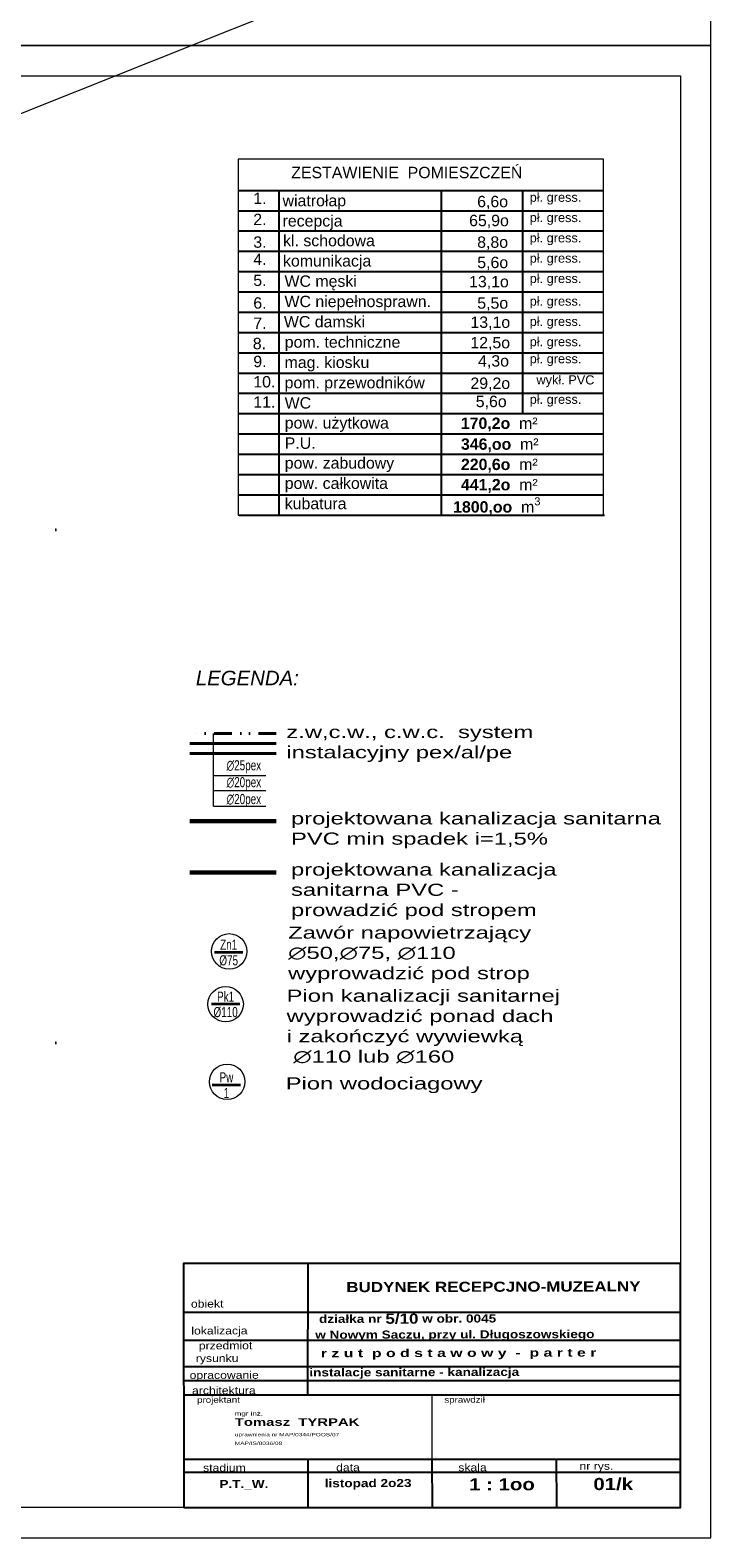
# Model space of a CAD drawing. Extents: x 4615668 to 9294084, y 16339 to 10688993.
# Tile 58 of 256: x 4721860 to 4723206, y 5338649 to 5341627. Entities that reach past the tile are written whole.
import ezdxf
from ezdxf.enums import TextEntityAlignment as Align

# ---------------------------------------------------------------- set-up
doc = ezdxf.new("R2010")
doc.units = 0
doc.header["$MEASUREMENT"] = 0
for name, pattern in [('DASHDOT', [25.4, 12.7, -6.35, 0, -6.35]), ('DASHED', [19.05, 12.7, -6.35]), ('DIVIDE', [1.25, 0.5, -0.25, 0, -0.25, 0, -0.25])]:
    doc.linetypes.add(name, pattern=pattern)
for name, color, linetype, lineweight in [('++ wod-kan_Opisy Kan', 221, 'Continuous', 5), ('_InstKAN_Pion1', 41, 'Continuous', 35), ('_T_w-k_Tr_cwc', 31, 'DIVIDE', 40), ('_T_w-k_Tr_cwu', 20, 'DASHDOT', 40), ('_T_w-k_Tr_ks', 34, 'Continuous', 60), ('_T_w-k_Tr_zw', 150, 'Continuous', 40), ('hatch', 253, 'Continuous', 0), ('IS_KS_piony_oznaczenia', 35, 'Continuous', 18), ('Wymiar', 7, 'Continuous', 9)]:
    doc.layers.add(name, color=color, linetype=linetype, lineweight=lineweight)
for name, color, linetype in [('1', 7, 'Continuous'), ('_', 7, 'Continuous'), ('MURY', 7, 'Continuous'), ('OPIS', 7, 'Continuous'), ('WYMIAROWANIE', 1, 'Continuous')]:
    doc.layers.add(name, color=color, linetype=linetype)
doc.styles.add('_a1', font='arial.ttf', dxfattribs={"height": 120})
doc.styles.add('ARIAL', font='arial.ttf', dxfattribs={"height": 10})
doc.styles.add('ARIAL_WYM50', font='arial.ttf', dxfattribs={"height": 15})
doc.styles.add('courier', font='stylu.ttf')
doc.styles.add('opis instalacje', font='arial.ttf', dxfattribs={"width": 0.7, "height": 12})
doc.styles.add('tomek14', font='ISOCP.shx', dxfattribs={"height": 14})

# ---------------------------------------------------------------- blocks, each defined once
blk = doc.blocks.new('G$C6E969633')
at = {"layer": 'MURY', "lineweight": 0, "ltscale": 40}
for p in [(1627.6, 1448.9), (1627.6, 1446.6), (1627.4, 435.7), (1627.4, 433.4), (1627.6, 435.7), (1627.6, 433.5)]:
    blk.add_point(p, dxfattribs=at)

msp = doc.modelspace()

# ---------------------------------------------------------------- linework, layer by layer
at = {"layer": '++ wod-kan_Opisy Kan'}
for p, q in [((4722221.65, 5340094.42), (4722221.65, 5340238.31)), ((4722325.25, 5340154.79), (4722221.65, 5340154.79)), ((4722325.25, 5340124.6), (4722221.65, 5340124.6)), ((4722221.65, 5340094.42), (4722325.25, 5340094.42))]:
    msp.add_line(p, q, dxfattribs=at)
at = {"lineweight": 0, "ltscale": 40}
msp.add_line((4722653.14, 5338931.04), (4722653.14, 5338804.11), dxfattribs=at)
for p in [(4722489.67, 5338931.04), (4722816.6, 5338931.04)]:
    msp.add_point(p, dxfattribs=at)
at = {"layer": '_InstKAN_Pion1', "color": 0, "linetype": 'Continuous'}
for p, q in [((4722279.63, 5339805.61), (4722223.63, 5339805.61)), ((4722273.59, 5339703.38), (4722217.59, 5339703.38)), ((4722275.22, 5339543.64), (4722219.22, 5339543.64))]:
    msp.add_line(p, q, dxfattribs=at)
at = {"layer": '_T_w-k_Tr_cwc', "ltscale": 70}
msp.add_line((4722345.43, 5340238.31), (4722174.78, 5340238.31), dxfattribs=at)
at = {"layer": '_T_w-k_Tr_cwu', "ltscale": 70}
msp.add_line((4722345.43, 5340218.31), (4722174.78, 5340218.31), dxfattribs=at)
at = {"layer": '_T_w-k_Tr_ks'}
msp.add_line((4722345.43, 5340064.87), (4722174.78, 5340064.87), dxfattribs=at)
at = {"layer": '_T_w-k_Tr_ks', "linetype": 'DASHED', "ltscale": 100}
msp.add_line((4722345.43, 5339963.86), (4722174.78, 5339963.86), dxfattribs=at)
at = {"layer": '_T_w-k_Tr_zw'}
msp.add_line((4722345.43, 5340198.31), (4722174.78, 5340198.31), dxfattribs=at)
at = {"layer": 'hatch', "color": 252}
for points in [[(4719004.06, 5341597.39), (4723204.06, 5341597.39), (4723204.06, 5344545.39), (4719004.06, 5344545.39)], [(4719004.06, 5341597.39), (4723204.06, 5341597.39), (4723204.06, 5344545.39), (4719004.06, 5344545.39)], [(4719004.06, 5338649.39), (4723204.06, 5338649.39), (4723204.06, 5341597.39), (4719004.06, 5341597.39)], [(4719004.06, 5338649.39), (4723204.06, 5338649.39), (4723204.06, 5341597.39), (4719004.06, 5341597.39)], [(4719324.06, 5341537.39), (4723144.06, 5341537.39), (4723144.06, 5338709.39), (4719324.06, 5338709.39)]]:
    msp.add_lwpolyline(points, close=True, dxfattribs=at)
at = {"layer": 'IS_KS_piony_oznaczenia', "lineweight": 13, "ltscale": 20}
for centre in [(4722252.73, 5339807.81), (4722245.59, 5339703.38), (4722248.68, 5339550.24)]:
    msp.add_circle(centre, 35, dxfattribs=at)
at = {"layer": 'OPIS'}
for p, q in [((4722407.98, 5339191.11), (4722407.63, 5338931.04)), ((4723142.79, 5339094.21), (4722162.83, 5339094.21)), ((4723143.1, 5339094.21), (4722163.14, 5339094.21)), ((4723143.24, 5339038.96), (4722163.29, 5339038.96)), ((4723143.38, 5338987.3), (4722163.43, 5338987.3)), ((4723143.46, 5338959.22), (4722163.5, 5338959.22)), ((4723143.54, 5338931.04), (4722162.74, 5338931.04)), ((4723143.8, 5338804.11), (4722163.84, 5338804.11)), ((4722407.88, 5338804.78), (4722408.14, 5338710.05)), ((4722652.85, 5338804.11), (4722653.44, 5338710.71)), ((4722898.5, 5338806.1), (4722898.75, 5338711.37)), ((4723143.87, 5338778.28), (4722163.91, 5338778.28))]:
    msp.add_line(p, q, dxfattribs=at)
msp.add_lwpolyline([(4722162.83, 5338709.39), (4723144.06, 5338709.39), (4723143.86, 5339191.11), (4722162.63, 5339191.11)], close=True, dxfattribs=at)
at = {"layer": 'Wymiar', "color": 1, "lineweight": 0, "ltscale": 40}
msp.add_line((4714804.06, 5338649.39), (4729596.39, 5344563.1), dxfattribs=at)
at = {"layer": 'Wymiar', "color": 7, "linetype": 'Continuous', "lineweight": 13, "ltscale": 40}
msp.add_lwpolyline([(4722270.61, 5340669.62), (4722992.02, 5340669.62), (4722992.02, 5341372.53), (4722270.61, 5341372.53)], close=True, dxfattribs=at)
at = {"layer": 'WYMIAROWANIE', "color": 7}
for p, q in [((4722270.61, 5341310.84), (4722992.02, 5341310.84)), ((4722270.61, 5341310.84), (4722992.02, 5341310.84)), ((4722350.77, 5341310.84), (4722350.77, 5341070.38)), ((4722350.77, 5341310.84), (4722350.77, 5340669.62)), ((4722671.4, 5341310.84), (4722671.4, 5341070.38)), ((4722671.4, 5341310.84), (4722671.4, 5340669.62)), ((4722831.71, 5341310.84), (4722831.71, 5341070.38)), ((4722831.71, 5341310.84), (4722831.71, 5340869.98)), ((4722270.61, 5341270.77), (4722992.02, 5341270.77)), ((4722270.61, 5341230.69), (4722992.02, 5341230.69)), ((4722350.77, 5341230.69), (4722350.77, 5341190.61)), ((4722831.71, 5341230.69), (4722831.71, 5341190.61)), ((4722270.61, 5341190.61), (4722992.02, 5341190.61)), ((4722270.61, 5341190.61), (4722992.02, 5341190.61)), ((4722270.61, 5341190.61), (4722992.02, 5341190.61)), ((4722270.61, 5341190.61), (4722992.02, 5341190.61)), ((4722270.61, 5341150.53), (4722992.02, 5341150.53)), ((4722270.61, 5341110.46), (4722992.02, 5341110.46)), ((4722270.31, 5341070.38), (4722991.72, 5341070.38)), ((4722270.31, 5341070.38), (4722991.72, 5341070.38)), ((4722270.31, 5341070.38), (4722991.72, 5341070.38)), ((4722270.31, 5341070.38), (4722991.72, 5341070.38)), ((4722270.31, 5341070.38), (4722991.72, 5341070.38)), ((4722270.31, 5341070.38), (4722991.72, 5341070.38)), ((4722270.61, 5341070.38), (4722992.02, 5341070.38)), ((4722270.61, 5341070.38), (4722992.02, 5341070.38)), ((4722270.61, 5341070.38), (4722992.02, 5341070.38)), ((4722270.61, 5341070.38), (4722992.02, 5341070.38)), ((4722270.61, 5341070.38), (4722992.02, 5341070.38)), ((4722270.61, 5341070.38), (4722992.02, 5341070.38)), ((4722270.31, 5341030.3), (4722991.72, 5341030.3)), ((4722270.31, 5340990.22), (4722991.72, 5340990.22)), ((4722270.61, 5340990.22), (4722992.02, 5340990.22)), ((4722270.61, 5340950.14), (4722992.02, 5340950.14)), ((4722270.61, 5340910.06), (4722992.02, 5340910.06)), ((4722270.61, 5340869.98), (4722992.02, 5340869.98)), ((4722270.61, 5340869.98), (4722992.02, 5340869.98)), ((4722270.61, 5340869.98), (4722992.02, 5340869.98)), ((4722270.61, 5340829.91), (4722992.02, 5340829.91)), ((4722270.61, 5340789.83), (4722992.02, 5340789.83)), ((4722270.61, 5340749.75), (4722992.22, 5340749.75)), ((4722270.61, 5340749.75), (4722992.22, 5340749.75)), ((4722270.61, 5340749.75), (4722992.02, 5340749.75)), ((4722270.61, 5340709.67), (4722992.02, 5340709.67)), ((4722272.67, 5340669.59), (4722994.08, 5340669.59))]:
    msp.add_line(p, q, dxfattribs=at)

# ---------------------------------------------------------------- block references
at = {"layer": 'Wymiar', "lineweight": 0, "ltscale": 40}
msp.add_blockref('G$C6E969633', (4720282.74, 5339192.56), dxfattribs=at)

# ---------------------------------------------------------------- texts
at = {"layer": '1', "insert": (4722857.53, 5339065.86), "char_height": 16, "width": 884.7743, "attachment_point": 5, "rotation": 0.15445, "style": 'ARIAL_WYM50'}
msp.add_mtext('\\A1;\\pxql;{\\W1.2;\\fArial|b1|i0|c238|p34;  działka nr \\H1.25x;5/10\\H0.8x; w obr. 0045\\P w Nowym Saczu, przy ul. Długoszowskiego }', dxfattribs=at)
at = {"layer": '_', "attachment_point": 1, "style": '_a1'}
for s, insert, char_height, width in [('{\\fArial|b0|i1|c0|p0;LEGENDA:}', (4722186.75, 5340362.08), 28.8, 684.6234), ('{\\W1.4;z.w,c.w., c.w.c.  system instalacyjny pex/al/pe}', (4722365.58, 5340253.18), 24, 738.9983), ('{\\W1.4;projektowana kanalizacja sanitarna PVC min spadek i=1,5%}', (4722374.72, 5340082.53), 24, 738.9983), ('{\\W1.4;projektowana kanalizacja \\Psanitarna PVC - \\Pprowadzić pod stropem}', (4722374.72, 5339981.52), 24, 738.9983), ('{\\W1.4;Zawór napowietrzający \\P∅50,∅75, ∅110\\Pwyprowadzić pod strop}', (4722369, 5339856.85), 24, 738.9983), ('{\\W1.4;Pion kanalizacji sanitarnej \\Pwyprowadzić ponad dach \\Pi zakończyć wywiewką\\P ∅110 lub ∅160}', (4722366.06, 5339732.19), 24, 738.9983), ('{\\W1.4;Pion wodociagowy}', (4722364.22, 5339559.04), 24, 738.9983)]:
    msp.add_mtext(s, dxfattribs=dict(at, insert=insert, char_height=char_height, width=width))
at = {"layer": '_InstKAN_Pion1', "color": 0, "linetype": 'Continuous', "style": 'opis instalacje', "width": 0.7}
for s, p in [('Zn1', (4722251.63, 5339821.11)), ('%%C75', (4722251.63, 5339790.11)), ('Pk1', (4722245.59, 5339718.88)), ('%%C110', (4722245.59, 5339687.88)), ('Pw', (4722247.22, 5339559.14)), ('1', (4722247.22, 5339528.14))]:
    msp.add_text(s, height=20, dxfattribs=at).set_placement(p, align=Align.MIDDLE)
at = {"layer": '_InstKAN_Pion1', "linetype": 'Continuous', "insert": (4722315.78, 5340185.36), "char_height": 20, "width": 172.9112, "attachment_point": 3, "style": 'opis instalacje'}
msp.add_mtext('{\\C0;∅25pex\\P∅20pex\\P∅20pex}', dxfattribs=at)
at = {"layer": 'OPIS', "rotation": 0.15445}
for s, insert, char_height, width, attachment_point, style in [('{\\W1.2;\\fArial|b1|i0|c238|p34; BUDYNEK RECEPCJNO-MUZEALNY}', (4722769.8, 5339145.28), 20, 777.5836, 5, 'ARIAL_WYM50'), ('{\\fEuphemia|b0|i0|c0|p34;\\W1.2;obiekt}', (4722209.18, 5339111.64), 15, 711.007, 5, 'ARIAL_WYM50'), ('{\\fEuphemia|b0|i0|c0|p34;\\W1.2;lokalizacja}', (4722233.4, 5339056.39), 15, 711.007, 5, 'ARIAL_WYM50'), ('{\\fEuphemia|b0|i0|c0|p34;\\W1.2;     przedmiot\\Prysunku}', (4722228.83, 5339014.44), 15, 711.007, 5, 'ARIAL_WYM50'), ('{\\W1.4;\\fArial|b1|i0|c238|p34;\\C0; r z u t  p o d s t a w o w y  -  p a r t e r}', (4722424.96, 5339022.03), 16, 735.9235, 1, 'ARIAL'), ('{\\fEuphemia|b0|i0|c0|p34;\\W1.2;opracowanie}', (4722242.81, 5338968.66), 15, 711.007, 5, 'ARIAL_WYM50'), ('{\\W1.2;\\fArial|b1|i0|c238|p34;instalacje sanitarne - kanalizacja}', (4722618.17, 5338974.26), 16, 711.007, 5, 'ARIAL_WYM50'), ('{\\fEuphemia|b0|i0|c0|p34;\\W1.2;architektura}', (4722242.14, 5338940.48), 15, 711.007, 5, 'ARIAL_WYM50'), ('{\\W1.2;\\FEuphemia|c0;sprawdził}', (4722717.62, 5338920.53), 12, 711.007, 5, 'ARIAL_WYM50'), ('{\\W1.2;\\FEuphemia|c0;projektant}', (4722231.55, 5338920.26), 12, 711.007, 5, 'ARIAL_WYM50'), ('{\\fEuphemia|b0|i0|c0|p34;\\W1.2;stadium}', (4722243.23, 5338787.72), 15, 711.007, 5, 'ARIAL_WYM50'), ('{\\fEuphemia|b0|i0|c0|p34;\\W1.2;data}', (4722487.26, 5338788.38), 15, 711.007, 5, 'ARIAL_WYM50'), ('{\\fEuphemia|b0|i0|c0|p34;\\W1.2;skala}', (4722733.2, 5338788.38), 15, 711.007, 5, 'ARIAL_WYM50'), ('{\\fEuphemia|b0|i0|c0|p34;\\W1.2;nr rys.}', (4722977.88, 5338789.04), 15, 711.007, 5, 'ARIAL_WYM50'), ('{\\W1.2;\\fArial|b1|i0|c238|p34;P.T._W.}', (4722281.68, 5338754.44), 16, 711.007, 5, 'ARIAL_WYM50'), ('{\\W1.2;\\fArial|b1|i0|c238|p34;listopad 2o23}', (4722526.99, 5338755.1), 16, 711.007, 5, 'ARIAL_WYM50'), ('{\\fArial|b1|i0|c238|p34;\\W1.2;\\C0;1 : 1oo}', (4722726.54, 5338767.02), 24, 735.9235, 1, 'ARIAL'), ('{\\W1.2;\\fArial|b1|i0|c238|p34;\\C0;01/k}', (4722971.85, 5338767.68), 24, 735.9235, 1, 'ARIAL')]:
    msp.add_mtext(s, dxfattribs=dict(at, insert=insert, char_height=char_height, width=width, attachment_point=attachment_point, style=style))
at = {"layer": 'OPIS', "color": 7, "attachment_point": 1, "rotation": 360, "style": 'courier'}
for s, insert, char_height, width in [('{\\W1.4;\\fArial|b0|i0|c238|p34;\\H0.6097x;mgr inż. \\P\\fArial|b1|i0|c238|p34;\\H1.875x;Tomasz  TYRPAK}', (4722263.67, 5338898.95), 13.122, 541.7113), ('{\\W1.4;\\fArial|b0|i0|c238|p34;uprawnienia nr MAP/0344/POOS/07}', (4722263.82, 5338856.55), 6.561, 361.1409), ('{\\W1.4;\\fArial|b0|i0|c238|p34;MAP/IS/0036/08}', (4722263.82, 5338839.42), 6.561, 361.1409)]:
    msp.add_mtext(s, dxfattribs=dict(at, insert=insert, char_height=char_height, width=width))
at = {"layer": 'WYMIAROWANIE', "color": 7, "attachment_point": 1, "style": 'tomek14'}
for s, insert, char_height, width in [('{\\fArial|b0|i0|c238|p34;ZESTAWIENIE  POMIESZCZEŃ}', (4722375.22, 5341357.43), 22.4438, 638.2706), ('{\\fArial|b0|i0|c238|p34;1.}', (4722300.27, 5341306.44), 22.4438, 26.134), ('{\\fArial|b0|i0|c238|p34;wiatrołap}', (4722358.09, 5341302.05), 22.4438, 350.639), ('{\\fArial|b0|i0|c238|p34;6,6o}', (4722742.39, 5341300.08), 22.4438, 280.981), ('{\\fArial|b0|i0|c238|p34;pł. gress.}', (4722846.12, 5341306.34), 18, 280.981), ('{\\fArial|b0|i0|c238|p34;2.}', (4722300.27, 5341264.76), 22.4438, 26.134), ('{\\fArial|b0|i0|c238|p34;recepcja}', (4722358.09, 5341261.97), 22.4438, 350.639), ('{\\fArial|b0|i0|c238|p34;65,9o}', (4722726.51, 5341262.66), 22.4438, 280.981), ('{\\fArial|b0|i0|c238|p34;pł. gress.}', (4722846.12, 5341266.26), 18, 280.981), ('{\\fArial|b0|i0|c238|p34;kl. schodowa}', (4722359.11, 5341223.03), 22.4438, 350.639), ('{\\fArial|b0|i0|c238|p34;pł. gress.}', (4722846.12, 5341226.18), 18, 280.981), ('{\\fArial|b0|i0|c238|p34;3.}', (4722300.27, 5341220), 22.4438, 26.134), ('{\\fArial|b0|i0|c238|p34;8,8o}', (4722742.39, 5341219.92), 22.4438, 280.981), ('{\\fArial|b0|i0|c238|p34;4.}', (4722300.27, 5341186.2), 22.4438, 26.134), ('{\\fArial|b0|i0|c238|p34;komunikacja}', (4722358.98, 5341182.95), 22.4438, 350.639), ('{\\fArial|b0|i0|c238|p34;5,6o}', (4722742.57, 5341179.85), 22.4438, 280.981), ('{\\fArial|b0|i0|c238|p34;pł. gress.}', (4722846.12, 5341186.11), 18, 280.981), ('{\\fArial|b0|i0|c238|p34;5.}', (4722300.27, 5341144.53), 22.4438, 26.134), ('{\\fArial|b0|i0|c238|p34;WC męski}', (4722361.94, 5341142.87), 22.4438, 350.639), ('{\\fArial|b0|i0|c238|p34;13,1o}', (4722726.37, 5341141.93), 22.4438, 280.981), ('{\\fArial|b0|i0|c238|p34;pł. gress.}', (4722846.12, 5341146.03), 18, 280.981), ('{\\fArial|b0|i0|c238|p34;WC niepełnosprawn.}', (4722361.94, 5341102.79), 22.4438, 350.639), ('{\\fArial|b0|i0|c238|p34;pł. gress.}', (4722846.12, 5341101.23), 18, 280.981), ('{\\fArial|b0|i0|c238|p34;6.}', (4722300.27, 5341099.77), 22.4438, 26.134), ('{\\fArial|b0|i0|c238|p34;5,5o}', (4722742.57, 5341099.69), 22.4438, 280.981), ('{\\fArial|b0|i0|c238|p34;7.}', (4722300.27, 5341059.69), 22.4438, 26.134), ('{\\fArial|b0|i0|c238|p34;WC damski}', (4722360.68, 5341062.71), 22.4438, 350.639), ('{\\fArial|b0|i0|c238|p34;13,1o}', (4722729.1, 5341061.77), 22.4438, 280.981), ('{\\fArial|b0|i0|c238|p34;pł. gress.}', (4722846.12, 5341061.16), 18, 280.981), ('{\\fArial|b0|i0|c238|p34;8.}', (4722299.25, 5341019.61), 22.4438, 26.134), ('{\\fArial|b0|i0|c238|p34;pom. techniczne}', (4722362.4, 5341022.63), 22.4438, 350.639), ('{\\fArial|b0|i0|c238|p34;12,5o}', (4722728.91, 5341021.37), 22.4438, 280.981), ('{\\fArial|b0|i0|c238|p34;pł. gress.}', (4722846.12, 5341021.08), 18, 280.981), ('{\\fArial|b0|i0|c238|p34;9.}', (4722300.27, 5340984.22), 22.4438, 26.134), ('{\\fArial|b0|i0|c238|p34;mag. kiosku}', (4722362.07, 5340982.56), 22.4438, 350.639), ('{\\fArial|b0|i0|c238|p34;4,3o}', (4722744.25, 5340985.38), 22.4438, 280.981), ('{\\fArial|b0|i0|c238|p34;pł. gress.}', (4722846.12, 5340987.45), 18, 280.981), ('{\\fArial|b0|i0|c238|p34;10.}', (4722300.27, 5340944.14), 22.4438, 26.134), ('{\\fArial|b0|i0|c238|p34;pom. przewodników}', (4722362.07, 5340942.48), 22.4438, 350.639), ('{\\fArial|b0|i0|c238|p34;29,2o}', (4722729.04, 5340941.21), 22.4438, 280.981), ('{\\fArial|b0|i0|c238|p34;wykł. PVC}', (4722859.45, 5340945.58), 18, 280.981), ('{\\fArial|b0|i0|c238|p34;11.}', (4722300.27, 5340904.06), 22.4438, 26.134), ('{\\fArial|b0|i0|c238|p34;WC}', (4722362.2, 5340902.4), 22.4438, 350.639), ('{\\fArial|b0|i0|c238|p34;5,6o}', (4722739.61, 5340905.23), 22.4438, 280.981), ('{\\fArial|b0|i0|c238|p34;pł. gress.}', (4722846.12, 5340907.29), 18, 280.981), ('{\\fArial|b0|i0|c238|p34;pow. użytkowa}', (4722362.37, 5340862.95), 22.4438, 280.981), ('{\\fArial|b1|i0|c238|p34;170,2o\\fArial|b0|i0|c238|p34;  m²}', (4722710.1, 5340862.21), 22.4438, 280.981), ('{\\fArial|b0|i0|c238|p34;P.U.}', (4722362.37, 5340822.88), 22.4438, 280.981), ('{\\fArial|b1|i0|c238|p34;346,oo\\fArial|b0|i0|c238|p34;  m²}', (4722710.35, 5340821.01), 22.4438, 280.981), ('{\\fArial|b0|i0|c238|p34;pow. zabudowy}', (4722362.37, 5340783.82), 22.4438, 280.981), ('{\\fArial|b1|i0|c238|p34;220,6o\\fArial|b0|i0|c238|p34;  m²}', (4722710.35, 5340780.94), 22.4438, 280.981), ('{\\fArial|b0|i0|c238|p34;pow. całkowita}', (4722362.37, 5340743.74), 22.4438, 280.981), ('\\pxt5;{\\fArial|b1|i0|c238|p34;441,2o\\fArial|b0|i0|c238|p34;  m²}', (4722710.35, 5340740.86), 22.4438, 280.981), ('{\\fArial|b0|i0|c238|p34;kubatura}', (4722362.37, 5340703.66), 22.4438, 280.981), ('\\A1;{\\fArial|b1|i0|c238|p34;1800,oo\\fArial|b0|i0|c238|p34;  m{\\H0.7x;\\S3^ ;}}', (4722694.89, 5340704.57), 22.4438, 280.981)]:
    msp.add_mtext(s, dxfattribs=dict(at, insert=insert, char_height=char_height, width=width))

doc.saveas('drawing.dxf')
